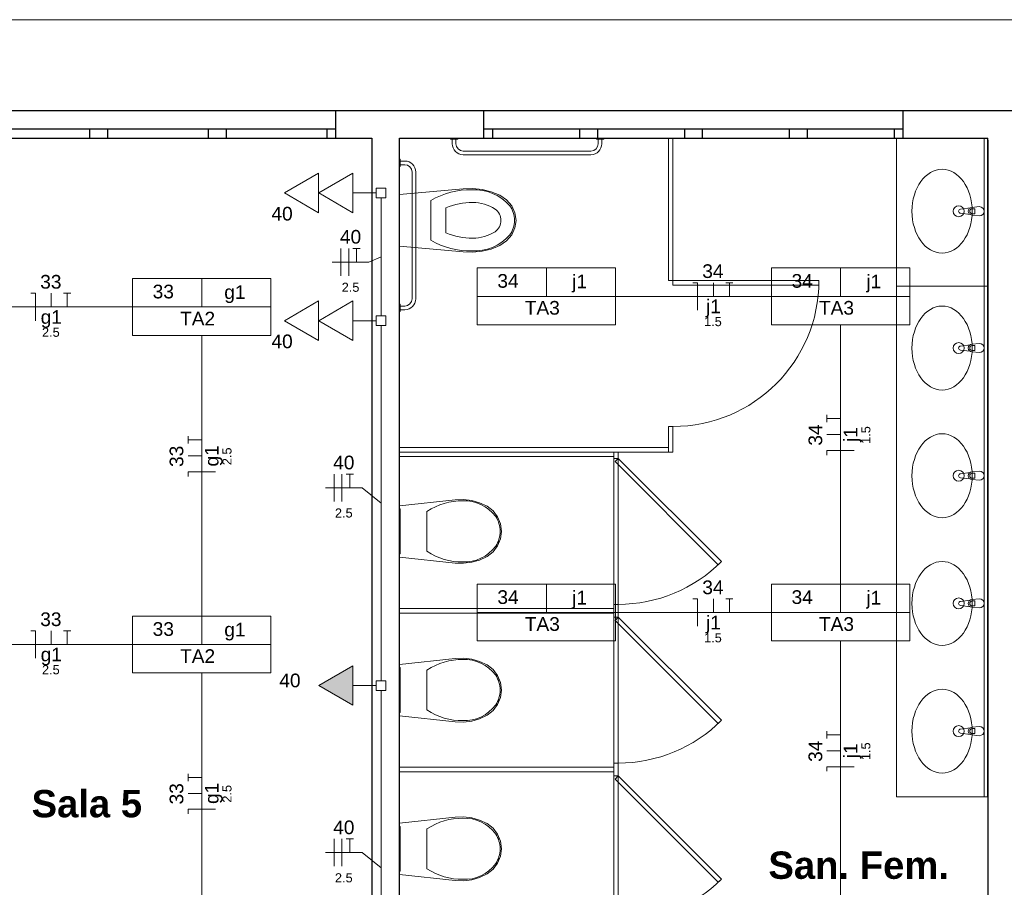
# Model space of a CAD drawing. Header units: millimetres. Extents: x 55082 to 85113, y -5867 to -946.
# Tile 30 of 77: x 58268 to 58808, y -3458 to -2982. Entities that reach past the tile are written whole.
import ezdxf

# ---------------------------------------------------------------- set-up
doc = ezdxf.new("R2010")
doc.units = ezdxf.units.MM
doc.header["$MEASUREMENT"] = 0
for name, color, linetype, lineweight in [('EL-Condutos', 5, 'Continuous', 20), ('EL-Fios (Fase 1)', 7, 'Continuous', 5), ('EL-Fios (Fase 2)', 7, 'Continuous', 5), ('EL-Fios (Neutro)', 7, 'Continuous', 5), ('EL-Fios (Retorno)', 7, 'Continuous', 5), ('EL-Fios (Terra)', 7, 'Continuous', 5), ('EL-Textos fios', 7, 'Continuous', 20), ('FINA', 8, 'Continuous', 5), ('HIDRO', 251, 'Continuous', 13), ('P-SIMBOL', 5, 'Continuous', 20), ('Textos', 7, 'Continuous', 5)]:
    doc.layers.add(name, color=color, linetype=linetype, lineweight=lineweight)
doc.styles.add('Arial', font='arial.ttf')
doc.styles.add('ArialN', font='arialbd.ttf')

msp = doc.modelspace()

# ---------------------------------------------------------------- hatches: boundary and pattern name
at = {"layer": 'P-SIMBOL', "linetype": 'Continuous'}
msp.add_hatch(color=256, dxfattribs=at).paths.add_polyline_path([(58450.77, -3336.32), (58432.02, -3347.14), (58450.77, -3357.97)])

# ---------------------------------------------------------------- linework, layer by layer
for p, q in [((58752.48, -3032.14), (55586.23, -3032.14)), ((58441.44, -3047.14), (58441.44, -3032.14)), ((58441.44, -3047.14), (58441.44, -3032.14)), ((58522.48, -3047.14), (58522.48, -3032.14)), ((58522.48, -3047.14), (58522.48, -3032.14)), ((58752.48, -3047.14), (58752.48, -3032.14)), ((58752.48, -3047.14), (58752.48, -3032.14)), ((58441.44, -3042.14), (57921.44, -3042.14)), ((58306.44, -3042.14), (58306.44, -3047.14)), ((58316.44, -3047.14), (58316.44, -3042.14)), ((58371.44, -3042.14), (58371.44, -3047.14)), ((58381.44, -3047.14), (58381.44, -3042.14)), ((58436.44, -3042.14), (58436.44, -3047.14)), ((58752.48, -3042.14), (58522.48, -3042.14)), ((58527.48, -3047.14), (58527.48, -3042.14)), ((58574.98, -3042.14), (58574.98, -3047.14)), ((58584.98, -3047.14), (58584.98, -3042.14)), ((58632.48, -3042.14), (58632.48, -3047.14)), ((58642.48, -3047.14), (58642.48, -3042.14)), ((58689.98, -3042.14), (58689.98, -3047.14)), ((58699.98, -3047.14), (58699.98, -3042.14)), ((58747.48, -3042.14), (58747.48, -3047.14)), ((58461.23, -3047.14), (58461.23, -3787.14)), ((58798.73, -3408.14), (58798.73, -3047.14)), ((58476.23, -3221.64), (58476.23, -3216.64)), ((58476.23, -3307.39), (58476.23, -3304.89)), ((58476.23, -3394.39), (58476.23, -3391.89))]:
    msp.add_line(p, q)
for points in [[(58859.98, -3032.14), (58752.48, -3032.14)], [(57901.23, -3047.14), (58461.23, -3047.14)], [(58476.23, -3047.14), (58798.73, -3047.14)], [(58476.23, -3567.14), (58476.23, -3047.14)], [(58798.73, -3048.14), (58798.73, -3567.14)]]:
    msp.add_lwpolyline(points)
at = {"layer": 'EL-Condutos', "linetype": 'Continuous', "ltscale": 50}
for points in [[(58466.23, -3144.53), (58466.23, -3141.47), (58466.23, -3138.6), (58466.23, -3135.9), (58466.23, -3133.36), (58466.23, -3130.96), (58466.23, -3128.7), (58466.23, -3126.56), (58466.23, -3124.53), (58466.23, -3122.59), (58466.23, -3120.72), (58466.23, -3118.93), (58466.23, -3117.19), (58466.23, -3115.48), (58466.23, -3113.81), (58466.23, -3112.14), (58466.23, -3110.48), (58466.23, -3108.81), (58466.23, -3107.1), (58466.23, -3105.36), (58466.23, -3103.56), (58466.23, -3101.7), (58466.23, -3099.76), (58466.23, -3097.73), (58466.23, -3095.58), (58466.23, -3093.32), (58466.23, -3090.93), (58466.23, -3088.39), (58466.23, -3085.69), (58466.23, -3082.82), (58466.23, -3079.76)], [(58680.14, -3133.81), (58676.71, -3133.81), (58673.39, -3133.81), (58670.2, -3133.81), (58667.1, -3133.81), (58664.1, -3133.81), (58661.19, -3133.81), (58658.36, -3133.81), (58655.6, -3133.81), (58652.89, -3133.81), (58650.24, -3133.81), (58647.64, -3133.81), (58645.07, -3133.81), (58642.52, -3133.81), (58639.99, -3133.81), (58637.48, -3133.81), (58634.96, -3133.81), (58632.43, -3133.81), (58629.88, -3133.81), (58627.31, -3133.81), (58624.71, -3133.81), (58622.06, -3133.81), (58619.36, -3133.81), (58616.59, -3133.81), (58613.76, -3133.81), (58610.85, -3133.81), (58607.85, -3133.81), (58604.75, -3133.81), (58601.56, -3133.81), (58598.24, -3133.81), (58594.81, -3133.81)], [(58219.17, -3139.64), (58223.76, -3139.64), (58228.17, -3139.64), (58232.4, -3139.64), (58236.47, -3139.64), (58240.4, -3139.64), (58244.2, -3139.64), (58247.87, -3139.64), (58251.44, -3139.64), (58254.92, -3139.64), (58258.31, -3139.64), (58261.64, -3139.64), (58264.92, -3139.64), (58268.15, -3139.64), (58271.36, -3139.64), (58274.56, -3139.64), (58277.75, -3139.64), (58280.96, -3139.64), (58284.2, -3139.64), (58287.48, -3139.64), (58290.81, -3139.64), (58294.2, -3139.64), (58297.68, -3139.64), (58301.25, -3139.64), (58304.92, -3139.64), (58308.72, -3139.64), (58312.64, -3139.64), (58316.72, -3139.64), (58320.95, -3139.64), (58325.36, -3139.64), (58329.95, -3139.64)], [(58466.23, -3149.79), (58466.23, -3159.13), (58466.23, -3167.88), (58466.23, -3176.08), (58466.23, -3183.78), (58466.23, -3191.01), (58466.23, -3197.83), (58466.23, -3204.26), (58466.23, -3210.36), (58466.23, -3216.16), (58466.23, -3221.71), (58466.23, -3227.05), (58466.23, -3232.22), (58466.23, -3237.27), (58466.23, -3242.23), (58466.23, -3247.14), (58466.23, -3252.06), (58466.23, -3257.02), (58466.23, -3262.07), (58466.23, -3267.24), (58466.23, -3272.58), (58466.23, -3278.13), (58466.23, -3283.93), (58466.23, -3290.03), (58466.23, -3296.46), (58466.23, -3303.27), (58466.23, -3310.51), (58466.23, -3318.21), (58466.23, -3326.41), (58466.23, -3335.16), (58466.23, -3344.5)], [(58718.1, -3291.68), (58718.1, -3285.19), (58718.1, -3279.07), (58718.1, -3273.28), (58718.1, -3267.8), (58718.1, -3262.6), (58718.1, -3257.65), (58718.1, -3252.94), (58718.1, -3248.44), (58718.1, -3244.11), (58718.1, -3239.93), (58718.1, -3235.89), (58718.1, -3231.95), (58718.1, -3228.08), (58718.1, -3224.27), (58718.1, -3220.48), (58718.1, -3216.69), (58718.1, -3212.87), (58718.1, -3209.01), (58718.1, -3205.07), (58718.1, -3201.02), (58718.1, -3196.85), (58718.1, -3192.52), (58718.1, -3188.01), (58718.1, -3183.3), (58718.1, -3178.36), (58718.1, -3173.16), (58718.1, -3167.68), (58718.1, -3161.89), (58718.1, -3155.76), (58718.1, -3149.28)], [(58367.89, -3155.34), (58367.89, -3162.35), (58367.89, -3168.98), (58367.89, -3175.24), (58367.89, -3181.16), (58367.89, -3186.77), (58367.89, -3192.11), (58367.89, -3197.19), (58367.89, -3202.05), (58367.89, -3206.72), (58367.89, -3211.21), (58367.89, -3215.57), (58367.89, -3219.81), (58367.89, -3223.97), (58367.89, -3228.07), (58367.89, -3232.14), (58367.89, -3236.22), (58367.89, -3240.32), (58367.89, -3244.48), (58367.89, -3248.72), (58367.89, -3253.08), (58367.89, -3257.57), (58367.89, -3262.24), (58367.89, -3267.1), (58367.89, -3272.18), (58367.89, -3277.51), (58367.89, -3283.13), (58367.89, -3289.05), (58367.89, -3295.31), (58367.89, -3301.94), (58367.89, -3308.95)], [(58680.14, -3307.14), (58676.71, -3307.14), (58673.39, -3307.14), (58670.2, -3307.14), (58667.1, -3307.14), (58664.1, -3307.14), (58661.19, -3307.14), (58658.36, -3307.14), (58655.6, -3307.14), (58652.89, -3307.14), (58650.24, -3307.14), (58647.64, -3307.14), (58645.07, -3307.14), (58642.52, -3307.14), (58639.99, -3307.14), (58637.48, -3307.14), (58634.96, -3307.14), (58632.43, -3307.14), (58629.88, -3307.14), (58627.31, -3307.14), (58624.71, -3307.14), (58622.06, -3307.14), (58619.36, -3307.14), (58616.59, -3307.14), (58613.76, -3307.14), (58610.85, -3307.14), (58607.85, -3307.14), (58604.75, -3307.14), (58601.56, -3307.14), (58598.24, -3307.14), (58594.81, -3307.14)], [(58329.95, -3324.64), (58325.36, -3324.64), (58320.95, -3324.64), (58316.72, -3324.64), (58312.64, -3324.64), (58308.72, -3324.64), (58304.92, -3324.64), (58301.25, -3324.64), (58297.68, -3324.64), (58294.2, -3324.64), (58290.81, -3324.64), (58287.48, -3324.64), (58284.2, -3324.64), (58280.96, -3324.64), (58277.75, -3324.64), (58274.56, -3324.64), (58271.36, -3324.64), (58268.15, -3324.64), (58264.92, -3324.64), (58261.64, -3324.64), (58258.31, -3324.64), (58254.92, -3324.64), (58251.44, -3324.64), (58247.87, -3324.64), (58244.2, -3324.64), (58240.4, -3324.64), (58236.47, -3324.64), (58232.4, -3324.64), (58228.17, -3324.64), (58223.76, -3324.64), (58219.17, -3324.64)], [(58718.1, -3465.01), (58718.1, -3458.53), (58718.1, -3452.4), (58718.1, -3446.61), (58718.1, -3441.13), (58718.1, -3435.93), (58718.1, -3430.99), (58718.1, -3426.28), (58718.1, -3421.77), (58718.1, -3417.44), (58718.1, -3413.27), (58718.1, -3409.22), (58718.1, -3405.28), (58718.1, -3401.41), (58718.1, -3397.6), (58718.1, -3393.81), (58718.1, -3390.02), (58718.1, -3386.21), (58718.1, -3382.34), (58718.1, -3378.4), (58718.1, -3374.35), (58718.1, -3370.18), (58718.1, -3365.85), (58718.1, -3361.35), (58718.1, -3356.63), (58718.1, -3351.69), (58718.1, -3346.49), (58718.1, -3341.01), (58718.1, -3335.22), (58718.1, -3329.09), (58718.1, -3322.61)], [(58367.89, -3493.95), (58367.89, -3486.94), (58367.89, -3480.31), (58367.89, -3474.05), (58367.89, -3468.13), (58367.89, -3462.51), (58367.89, -3457.18), (58367.89, -3452.1), (58367.89, -3447.24), (58367.89, -3442.57), (58367.89, -3438.08), (58367.89, -3433.72), (58367.89, -3429.48), (58367.89, -3425.32), (58367.89, -3421.22), (58367.89, -3417.14), (58367.89, -3413.07), (58367.89, -3408.97), (58367.89, -3404.81), (58367.89, -3400.57), (58367.89, -3396.21), (58367.89, -3391.72), (58367.89, -3387.05), (58367.89, -3382.19), (58367.89, -3377.11), (58367.89, -3371.77), (58367.89, -3366.16), (58367.89, -3360.24), (58367.89, -3353.98), (58367.89, -3347.35), (58367.89, -3340.34)], [(58466.23, -3349.79), (58466.23, -3359.13), (58466.23, -3367.88), (58466.23, -3376.08), (58466.23, -3383.78), (58466.23, -3391.01), (58466.23, -3397.83), (58466.23, -3404.26), (58466.23, -3410.36), (58466.23, -3416.16), (58466.23, -3421.71), (58466.23, -3427.05), (58466.23, -3432.22), (58466.23, -3437.27), (58466.23, -3442.23), (58466.23, -3447.14), (58466.23, -3452.06), (58466.23, -3457.02), (58466.23, -3462.07), (58466.23, -3467.24), (58466.23, -3472.58), (58466.23, -3478.13), (58466.23, -3483.93), (58466.23, -3490.03), (58466.23, -3496.46), (58466.23, -3503.27), (58466.23, -3510.51), (58466.23, -3518.21), (58466.23, -3526.41), (58466.23, -3535.16), (58466.23, -3544.5)]]:
    msp.add_spline(points, degree=3, dxfattribs=at)
at = {"layer": 'EL-Fios (Fase 1)'}
for p, q in [((58444.2, -3122.49), (58444.2, -3107.49)), ((58440.49, -3246.22), (58440.49, -3231.22)), ((58440.49, -3446.22), (58440.49, -3431.22))]:
    msp.add_line(p, q, dxfattribs=at)
at = {"layer": 'EL-Fios (Fase 2)'}
for p, q in [((58448.48, -3122.49), (58448.48, -3107.49)), ((58444.78, -3246.22), (58444.78, -3231.22)), ((58444.78, -3446.22), (58444.78, -3431.22))]:
    msp.add_line(p, q, dxfattribs=at)
at = {"layer": 'EL-Fios (Neutro)'}
for p, q in [((58637.12, -3126.31), (58639.62, -3126.31)), ((58639.62, -3141.31), (58639.62, -3126.31)), ((58274.2, -3132.14), (58276.7, -3132.14)), ((58276.7, -3147.14), (58276.7, -3132.14)), ((58725.6, -3218.33), (58710.6, -3218.33)), ((58710.6, -3220.83), (58710.6, -3218.33)), ((58375.39, -3230), (58360.39, -3230)), ((58360.39, -3232.5), (58360.39, -3230)), ((58637.12, -3299.64), (58639.62, -3299.64)), ((58639.62, -3314.64), (58639.62, -3299.64)), ((58274.2, -3317.14), (58276.7, -3317.14)), ((58276.7, -3332.14), (58276.7, -3317.14)), ((58725.6, -3391.67), (58710.6, -3391.67)), ((58710.6, -3394.17), (58710.6, -3391.67)), ((58375.39, -3415), (58360.39, -3415)), ((58360.39, -3417.5), (58360.39, -3415))]:
    msp.add_line(p, q, dxfattribs=at)
at = {"layer": 'EL-Fios (Retorno)'}
for p, q in [((58648.37, -3133.81), (58648.37, -3126.31)), ((58285.45, -3139.64), (58285.45, -3132.14)), ((58718.1, -3209.58), (58710.6, -3209.58)), ((58367.89, -3221.25), (58360.39, -3221.25)), ((58648.37, -3307.14), (58648.37, -3299.64)), ((58285.45, -3324.64), (58285.45, -3317.14)), ((58718.1, -3382.92), (58710.6, -3382.92)), ((58367.89, -3406.25), (58360.39, -3406.25))]:
    msp.add_line(p, q, dxfattribs=at)
at = {"layer": 'EL-Fios (Terra)'}
for points in [[(58452.77, -3114.99), (58452.77, -3107.49), (58450.77, -3107.49), (58454.77, -3107.49)], [(58657.12, -3133.81), (58657.12, -3126.31), (58655.12, -3126.31), (58659.12, -3126.31)], [(58294.2, -3139.64), (58294.2, -3132.14), (58292.2, -3132.14), (58296.2, -3132.14)], [(58718.1, -3200.83), (58710.6, -3200.83), (58710.6, -3202.83), (58710.6, -3198.83)], [(58367.89, -3212.5), (58360.39, -3212.5), (58360.39, -3214.5), (58360.39, -3210.5)], [(58449.06, -3238.72), (58449.06, -3231.22), (58447.06, -3231.22), (58451.06, -3231.22)], [(58657.12, -3307.14), (58657.12, -3299.64), (58655.12, -3299.64), (58659.12, -3299.64)], [(58294.2, -3324.64), (58294.2, -3317.14), (58292.2, -3317.14), (58296.2, -3317.14)], [(58718.1, -3374.17), (58710.6, -3374.17), (58710.6, -3376.17), (58710.6, -3372.17)], [(58367.89, -3397.5), (58360.39, -3397.5), (58360.39, -3399.5), (58360.39, -3395.5)], [(58449.06, -3438.72), (58449.06, -3431.22), (58447.06, -3431.22), (58451.06, -3431.22)]]:
    msp.add_lwpolyline(points, dxfattribs=at)
at = {"layer": 'EL-Textos fios'}
for p, q in [((58466.23, -3112.14), (58459.59, -3114.99)), ((58439.37, -3114.99), (58459.59, -3114.99)), ((58435.66, -3238.72), (58455.89, -3238.72)), ((58466.23, -3247.14), (58455.89, -3238.72)), ((58435.66, -3438.72), (58455.89, -3438.72)), ((58466.23, -3447.14), (58455.89, -3438.72))]:
    msp.add_line(p, q, dxfattribs=at)
at = {"layer": 'FINA'}
for p, q in [((58504.23, -3047.64), (58504.23, -3047.14)), ((58504.23, -3047.14), (58508.23, -3047.14)), ((58508.23, -3047.64), (58504.23, -3047.64)), ((58505.23, -3050.14), (58505.23, -3047.64)), ((58507.23, -3047.64), (58507.23, -3050.14)), ((58508.23, -3047.14), (58508.23, -3047.64)), ((58584.23, -3047.14), (58588.23, -3047.14)), ((58584.23, -3047.64), (58584.23, -3047.14)), ((58588.23, -3047.64), (58584.23, -3047.64)), ((58585.23, -3050.14), (58585.23, -3047.64)), ((58587.23, -3047.64), (58587.23, -3050.14)), ((58588.23, -3047.14), (58588.23, -3047.64)), ((58623.73, -3047.14), (58623.73, -3125.15)), ((58626.23, -3047.14), (58626.23, -3127.65)), ((58748.73, -3408.14), (58748.73, -3047.14)), ((58796.73, -3408.14), (58796.73, -3047.14)), ((58511.23, -3054.14), (58581.23, -3054.14)), ((58476.23, -3058.64), (58476.73, -3058.64)), ((58476.23, -3062.64), (58476.23, -3058.64)), ((58476.73, -3058.64), (58476.73, -3062.64)), ((58476.73, -3059.64), (58479.23, -3059.64)), ((58581.23, -3056.14), (58511.23, -3056.14)), ((58476.73, -3062.64), (58476.23, -3062.64)), ((58479.23, -3061.64), (58476.73, -3061.64)), ((58483.23, -3135.14), (58483.23, -3065.64)), ((58485.23, -3065.64), (58485.23, -3135.14)), ((58706.23, -3125.15), (58623.73, -3125.15)), ((58706.23, -3127.65), (58626.23, -3127.65)), ((58706.23, -3125.15), (58706.23, -3127.65)), ((58748.73, -3128.14), (58798.73, -3128.14)), ((58476.23, -3138.14), (58476.73, -3138.14)), ((58476.23, -3142.14), (58476.23, -3138.14)), ((58476.73, -3138.14), (58476.73, -3142.14)), ((58476.73, -3139.14), (58479.23, -3139.14)), ((58479.23, -3141.14), (58476.73, -3141.14)), ((58476.73, -3142.14), (58476.23, -3142.14)), ((58623.73, -3205.15), (58626.23, -3205.15)), ((58623.73, -3219.14), (58623.73, -3205.15)), ((58626.23, -3205.15), (58626.23, -3219.14)), ((58476.23, -3216.64), (58623.73, -3216.64)), ((58626.23, -3219.14), (58476.23, -3219.14)), ((58593.73, -3221.64), (58476.23, -3221.64)), ((58593.73, -3222.64), (58593.73, -3219.14)), ((58596.23, -3219.14), (58596.23, -3222.64)), ((58596.23, -3222.64), (58593.73, -3222.64)), ((58593.73, -3222.64), (58593.73, -3302.64)), ((58594.46, -3224.41), (58596.23, -3222.64)), ((58651.03, -3280.98), (58594.46, -3224.41)), ((58596.23, -3222.64), (58652.79, -3279.21)), ((58596.23, -3222.64), (58596.23, -3302.64)), ((58652.79, -3279.21), (58651.03, -3280.98)), ((58593.73, -3302.64), (58596.23, -3302.64)), ((58593.73, -3309.64), (58593.73, -3302.64)), ((58596.23, -3302.64), (58596.23, -3309.64)), ((58476.23, -3304.89), (58593.73, -3304.89)), ((58593.73, -3307.39), (58476.23, -3307.39)), ((58596.23, -3309.64), (58593.73, -3309.64)), ((58593.73, -3309.64), (58593.73, -3389.64)), ((58594.46, -3311.41), (58596.23, -3309.64)), ((58651.03, -3367.98), (58594.46, -3311.41)), ((58596.23, -3309.64), (58652.79, -3366.21)), ((58596.23, -3309.64), (58596.23, -3389.64)), ((58652.79, -3366.21), (58651.03, -3367.98)), ((58476.23, -3391.89), (58593.73, -3391.89)), ((58593.73, -3394.39), (58476.23, -3394.39)), ((58593.73, -3389.64), (58596.23, -3389.64)), ((58593.73, -3396.64), (58593.73, -3389.64)), ((58596.23, -3389.64), (58596.23, -3396.64)), ((58596.23, -3396.64), (58593.73, -3396.64)), ((58593.73, -3396.64), (58593.73, -3476.64)), ((58594.46, -3398.41), (58596.23, -3396.64)), ((58651.03, -3454.98), (58594.46, -3398.41)), ((58596.23, -3396.64), (58652.79, -3453.21)), ((58596.23, -3396.64), (58596.23, -3476.64)), ((58748.73, -3408.14), (58798.73, -3408.14)), ((58652.79, -3453.21), (58651.03, -3454.98))]:
    msp.add_line(p, q, dxfattribs=at)
msp.add_lwpolyline([(59696.23, -3032.14), (59696.23, -2982.14), (55586.23, -2982.14), (55586.23, -3032.14)], dxfattribs=at)
for points in [[(57901.23, -3047.14), (57901.23, -3787.14), (58461.23, -3787.14), (58461.23, -3047.14)], [(58476.23, -3047.14), (58476.23, -3567.14), (58798.73, -3567.14), (58798.73, -3047.14)]]:
    msp.add_lwpolyline(points, close=True, dxfattribs=at)
for centre, radius, start, end in [((58511.23, -3050.14), 6, 180, 270), ((58511.23, -3050.14), 4, 180, 270), ((58581.23, -3050.14), 6, 270, 0), ((58581.23, -3050.14), 4, 270, 0), ((58479.23, -3065.64), 6, 0, 90), ((58479.23, -3065.64), 4, 0, 90), ((58626.23, -3125.15), 80, 270, 0), ((58479.23, -3135.14), 6, 270, 0), ((58479.23, -3135.14), 4, 270, 0), ((58596.23, -3222.64), 80, 270, 315), ((58596.23, -3309.64), 80, 270, 315), ((58596.23, -3396.64), 80, 270, 315)]:
    msp.add_arc(centre, radius, start, end, dxfattribs=at)
at = {"layer": 'HIDRO', "linetype": 'Continuous', "lineweight": 0}
for p, q in [((58511.26, -3074.81), (58476.23, -3078.05)), ((58516.43, -3074.65), (58511.26, -3074.81)), ((58521.57, -3075.2), (58516.43, -3074.65)), ((58526.54, -3076.44), (58521.57, -3075.2)), ((58476.23, -3078.05), (58476.23, -3106.24)), ((58493.53, -3081.25), (58493.53, -3103.04)), ((58531.24, -3078.34), (58526.54, -3076.44)), ((58534.96, -3080.9), (58531.24, -3078.34)), ((58537.81, -3084.21), (58534.96, -3080.9)), ((58501.78, -3085.27), (58501.78, -3099.02)), ((58539.6, -3088.04), (58537.81, -3084.21)), ((58783.79, -3086.03), (58789.08, -3085.37)), ((58790.03, -3085.04), (58794.23, -3084.64)), ((58791.73, -3085.78), (58790.25, -3085.78)), ((58791.73, -3088.5), (58791.73, -3085.78)), ((58540.23, -3092.14), (58539.6, -3088.04)), ((58539.6, -3096.25), (58540.23, -3092.14)), ((58789.08, -3088.92), (58783.79, -3088.25)), ((58794.23, -3089.64), (58790.03, -3089.24)), ((58790.25, -3088.5), (58791.73, -3088.5)), ((58537.81, -3100.08), (58539.6, -3096.25)), ((58531.24, -3105.94), (58534.96, -3103.38)), ((58534.96, -3103.38), (58537.81, -3100.08)), ((58476.23, -3106.24), (58511.26, -3109.48)), ((58521.57, -3109.09), (58526.54, -3107.85)), ((58526.54, -3107.85), (58531.24, -3105.94)), ((58511.26, -3109.48), (58516.43, -3109.64)), ((58516.43, -3109.64), (58521.57, -3109.09)), ((58783.79, -3161.03), (58789.08, -3160.37)), ((58790.03, -3160.04), (58794.23, -3159.64)), ((58791.73, -3160.78), (58790.25, -3160.78)), ((58791.73, -3163.5), (58791.73, -3160.78)), ((58789.08, -3163.92), (58783.79, -3163.25)), ((58794.23, -3164.64), (58790.03, -3164.24)), ((58790.25, -3163.5), (58791.73, -3163.5)), ((58783.79, -3231.03), (58789.08, -3230.37)), ((58790.03, -3230.04), (58794.23, -3229.64)), ((58791.73, -3230.78), (58790.25, -3230.78)), ((58791.73, -3233.5), (58791.73, -3230.78)), ((58789.08, -3233.92), (58783.79, -3233.25)), ((58794.23, -3234.64), (58790.03, -3234.24)), ((58790.25, -3233.5), (58791.73, -3233.5)), ((58476.23, -3248.55), (58506.88, -3245.31)), ((58476.23, -3276.74), (58476.23, -3248.55)), ((58506.88, -3245.31), (58511.41, -3245.15)), ((58511.41, -3245.15), (58515.9, -3245.7)), ((58515.9, -3245.7), (58520.25, -3246.94)), ((58520.25, -3246.94), (58524.36, -3248.84)), ((58524.36, -3248.84), (58527.61, -3251.4)), ((58476.23, -3250.34), (58476.73, -3250.34)), ((58476.73, -3250.34), (58476.73, -3274.94)), ((58491.37, -3273.54), (58491.37, -3251.75)), ((58527.61, -3251.4), (58530.11, -3254.71)), ((58530.11, -3254.71), (58531.68, -3258.54)), ((58531.68, -3258.54), (58532.23, -3262.64)), ((58532.23, -3262.64), (58531.68, -3266.75)), ((58530.11, -3270.58), (58527.61, -3273.88)), ((58531.68, -3266.75), (58530.11, -3270.58)), ((58476.73, -3274.94), (58476.23, -3274.94)), ((58527.61, -3273.88), (58524.36, -3276.44)), ((58506.88, -3279.98), (58476.23, -3276.74)), ((58511.41, -3280.14), (58506.88, -3279.98)), ((58515.9, -3279.59), (58511.41, -3280.14)), ((58520.25, -3278.35), (58515.9, -3279.59)), ((58524.36, -3276.44), (58520.25, -3278.35)), ((58783.79, -3301.03), (58789.08, -3300.37)), ((58790.03, -3300.04), (58794.23, -3299.64)), ((58791.73, -3300.78), (58790.25, -3300.78)), ((58791.73, -3303.5), (58791.73, -3300.78)), ((58789.08, -3303.92), (58783.79, -3303.25)), ((58794.23, -3304.64), (58790.03, -3304.24)), ((58790.25, -3303.5), (58791.73, -3303.5)), ((58476.23, -3335.55), (58506.88, -3332.31)), ((58506.88, -3332.31), (58511.41, -3332.15)), ((58511.41, -3332.15), (58515.9, -3332.7)), ((58515.9, -3332.7), (58520.25, -3333.94)), ((58520.25, -3333.94), (58524.36, -3335.84)), ((58476.23, -3363.74), (58476.23, -3335.55)), ((58476.23, -3337.34), (58476.73, -3337.34)), ((58476.73, -3337.34), (58476.73, -3361.94)), ((58491.37, -3360.54), (58491.37, -3338.75)), ((58524.36, -3335.84), (58527.61, -3338.4)), ((58527.61, -3338.4), (58530.11, -3341.71)), ((58530.11, -3341.71), (58531.68, -3345.54)), ((58531.68, -3345.54), (58532.23, -3349.64)), ((58532.23, -3349.64), (58531.68, -3353.75)), ((58531.68, -3353.75), (58530.11, -3357.58)), ((58476.73, -3361.94), (58476.23, -3361.94)), ((58527.61, -3360.88), (58524.36, -3363.44)), ((58530.11, -3357.58), (58527.61, -3360.88)), ((58506.88, -3366.98), (58476.23, -3363.74)), ((58511.41, -3367.14), (58506.88, -3366.98)), ((58515.9, -3366.59), (58511.41, -3367.14)), ((58520.25, -3365.35), (58515.9, -3366.59)), ((58524.36, -3363.44), (58520.25, -3365.35)), ((58783.79, -3371.03), (58789.08, -3370.37)), ((58789.08, -3373.92), (58783.79, -3373.25)), ((58790.03, -3370.04), (58794.23, -3369.64)), ((58791.73, -3370.78), (58790.25, -3370.78)), ((58791.73, -3373.5), (58791.73, -3370.78)), ((58794.23, -3374.64), (58790.03, -3374.24)), ((58790.25, -3373.5), (58791.73, -3373.5)), ((58476.23, -3422.55), (58506.88, -3419.31)), ((58506.88, -3419.31), (58511.41, -3419.15)), ((58511.41, -3419.15), (58515.9, -3419.7)), ((58515.9, -3419.7), (58520.25, -3420.94)), ((58520.25, -3420.94), (58524.36, -3422.84)), ((58476.23, -3450.74), (58476.23, -3422.55)), ((58476.23, -3424.34), (58476.73, -3424.34)), ((58476.73, -3424.34), (58476.73, -3448.94)), ((58491.37, -3447.54), (58491.37, -3425.75)), ((58524.36, -3422.84), (58527.61, -3425.4)), ((58527.61, -3425.4), (58530.11, -3428.71)), ((58530.11, -3428.71), (58531.68, -3432.54)), ((58531.68, -3432.54), (58532.23, -3436.64)), ((58532.23, -3436.64), (58531.68, -3440.75)), ((58531.68, -3440.75), (58530.11, -3444.58)), ((58527.61, -3447.88), (58524.36, -3450.44)), ((58530.11, -3444.58), (58527.61, -3447.88)), ((58476.73, -3448.94), (58476.23, -3448.94)), ((58506.88, -3453.98), (58476.23, -3450.74)), ((58511.41, -3454.14), (58506.88, -3453.98)), ((58515.9, -3453.59), (58511.41, -3454.14)), ((58520.25, -3452.35), (58515.9, -3453.59)), ((58524.36, -3450.44), (58520.25, -3452.35))]:
    msp.add_line(p, q, dxfattribs=at)
for centre in [(58782.83, -3087.14), (58782.83, -3162.14), (58782.83, -3232.14), (58782.83, -3302.14), (58782.83, -3372.14)]:
    msp.add_circle(centre, 3, dxfattribs=at)
for centre, radius, start, end in [((58783.92, -3087.14), 1.12, 97.1389, 262.8611), ((58790.22, -3087.14), 2.11, 95.1696, 264.8304), ((58790.25, -3087.14), 1.36, 90, 270), ((58794.23, -3087.14), 2.5, 270, 90), ((58783.92, -3162.14), 1.12, 97.1389, 262.8611), ((58790.22, -3162.14), 2.11, 95.1696, 264.8304), ((58790.25, -3162.14), 1.36, 90, 270), ((58794.23, -3162.14), 2.5, 270, 90), ((58783.92, -3232.14), 1.12, 97.1389, 262.8611), ((58790.22, -3232.14), 2.11, 95.1696, 264.8304), ((58790.25, -3232.14), 1.36, 90, 270), ((58794.23, -3232.14), 2.5, 270, 90), ((58783.92, -3302.14), 1.12, 97.1389, 262.8611), ((58790.22, -3302.14), 2.11, 95.1696, 264.8304), ((58790.25, -3302.14), 1.36, 90, 270), ((58794.23, -3302.14), 2.5, 270, 90), ((58783.92, -3372.14), 1.12, 97.1389, 262.8611), ((58790.22, -3372.14), 2.11, 95.1696, 264.8304), ((58790.25, -3372.14), 1.36, 90, 270), ((58794.23, -3372.14), 2.5, 270, 90)]:
    msp.add_arc(centre, radius, start, end, dxfattribs=at)
for centre in [(58773.73, -3087.14), (58773.73, -3162.14), (58773.73, -3232.14), (58773.73, -3302.14), (58773.73, -3372.14)]:
    msp.add_ellipse(centre, major_axis=(0, -23), ratio=0.717391, dxfattribs=at)
for centre, major_axis, ratio, start_param, end_param in [((58515.02, -3117.95), (42.55, 0), 1, 1.547166, 2.100473), ((58517.46, -3101.09), (25.71, 0), 1, 0.725629, 1.626562), ((58515.99, -3118.59), (36.24, 0), 1, 1.557886, 1.973846), ((58516.38, -3105.64), (23.28, 0), 1, 1.009601, 1.567546), ((58524.11, -3092.23), (7.83, 0), 1, 0.010385, 0.933398), ((58525.5, -3092.23), (13.86, 0), 1, 0.005857, 0.632207), ((58524.11, -3092.06), (7.83, 0), 1, 5.349788, 6.272801), ((58525.5, -3092.06), (13.86, 0), 1, 5.650978, 6.277328), ((58515.02, -3066.33), (42.55, 0), 1, 4.182712, 4.73602), ((58515.99, -3065.7), (36.24, 0), 1, 4.309339, 4.725299), ((58517.46, -3083.2), (25.71, 0), 1, 4.656623, 5.557556), ((58516.38, -3078.65), (23.28, 0), 1, 4.71564, 5.273584), ((58510.17, -3288.45), (0, -42.53), 0.875546, 3.117977, 3.670998), ((58512.3, -3271.59), (0, -25.69), 0.875546, 2.296735, 3.197324), ((58519.34, -3262.73), (0, -13.85), 0.875546, 1.576657, 2.203301), ((58519.34, -3262.56), (0, -13.85), 0.875546, 0.938291, 1.564935), ((58510.17, -3236.83), (0, -42.53), 0.875546, 5.75378, 6.306802), ((58512.3, -3253.7), (0, -25.69), 0.875546, 6.227454, 7.128042), ((58510.17, -3375.45), (0, -42.53), 0.875546, 3.117977, 3.670998), ((58512.3, -3358.59), (0, -25.69), 0.875546, 2.296735, 3.197324), ((58519.34, -3349.73), (0, -13.85), 0.875546, 1.576657, 2.203301), ((58519.34, -3349.56), (0, -13.85), 0.875546, 0.938291, 1.564935), ((58510.17, -3323.83), (0, -42.53), 0.875546, 5.75378, 6.306802), ((58512.3, -3340.7), (0, -25.69), 0.875546, 6.227454, 7.128042), ((58510.17, -3462.45), (0, -42.53), 0.875546, 3.117977, 3.670998), ((58512.3, -3445.59), (0, -25.69), 0.875546, 2.296735, 3.197324), ((58519.34, -3436.73), (0, -13.85), 0.875546, 1.576657, 2.203301), ((58519.34, -3436.56), (0, -13.85), 0.875546, 0.938291, 1.564935), ((58510.17, -3410.83), (0, -42.53), 0.875546, 5.75378, 6.306802), ((58512.3, -3427.7), (0, -25.69), 0.875546, 6.227454, 7.128042)]:
    msp.add_ellipse(centre, major_axis=major_axis, ratio=ratio, start_param=start_param, end_param=end_param, dxfattribs=at)
at = {"layer": 'P-SIMBOL'}
for p, q in [((58413.24, -3077.14), (58431.99, -3066.31)), ((58431.99, -3066.31), (58431.99, -3087.96)), ((58432.02, -3077.14), (58450.77, -3066.32)), ((58450.77, -3066.32), (58450.77, -3087.97)), ((58463.57, -3079.8), (58463.57, -3074.49)), ((58463.57, -3074.49), (58468.88, -3074.49)), ((58468.88, -3074.49), (58468.88, -3079.8)), ((58431.99, -3087.96), (58413.24, -3077.14)), ((58450.77, -3087.97), (58432.02, -3077.14)), ((58450.77, -3077.14), (58463.57, -3077.14)), ((58468.88, -3079.8), (58463.57, -3079.8)), ((58518.93, -3118.24), (58518.93, -3149.38)), ((58518.93, -3118.24), (58594.78, -3118.24)), ((58556.85, -3133.81), (58556.85, -3118.24)), ((58594.78, -3118.24), (58594.78, -3149.38)), ((58680.18, -3118.24), (58680.18, -3149.38)), ((58680.18, -3118.24), (58756.03, -3118.24)), ((58718.1, -3133.81), (58718.1, -3118.24)), ((58756.03, -3118.24), (58756.03, -3149.38)), ((58329.97, -3124.08), (58329.97, -3155.21)), ((58329.97, -3124.08), (58405.82, -3124.08)), ((58367.89, -3139.64), (58367.89, -3124.08)), ((58405.82, -3124.08), (58405.82, -3155.21)), ((58518.93, -3133.81), (58594.78, -3133.81)), ((58680.18, -3133.81), (58756.03, -3133.81)), ((58329.97, -3139.64), (58405.82, -3139.64)), ((58413.24, -3147.14), (58431.99, -3136.31)), ((58431.99, -3136.31), (58431.99, -3157.96)), ((58432.02, -3147.14), (58450.77, -3136.32)), ((58450.77, -3136.32), (58450.77, -3157.97)), ((58463.57, -3149.8), (58463.57, -3144.49)), ((58463.57, -3144.49), (58468.88, -3144.49)), ((58468.88, -3144.49), (58468.88, -3149.8)), ((58431.99, -3157.96), (58413.24, -3147.14)), ((58450.77, -3157.97), (58432.02, -3147.14)), ((58450.77, -3147.14), (58463.57, -3147.14)), ((58468.88, -3149.8), (58463.57, -3149.8)), ((58518.93, -3149.38), (58594.78, -3149.38)), ((58680.18, -3149.38), (58756.03, -3149.38)), ((58329.97, -3155.21), (58405.82, -3155.21)), ((58518.93, -3291.58), (58518.93, -3322.71)), ((58518.93, -3291.58), (58594.78, -3291.58)), ((58556.85, -3307.14), (58556.85, -3291.58)), ((58594.78, -3291.58), (58594.78, -3322.71)), ((58680.18, -3291.58), (58680.18, -3322.71)), ((58680.18, -3291.58), (58756.03, -3291.58)), ((58718.1, -3307.14), (58718.1, -3291.58)), ((58756.03, -3291.58), (58756.03, -3322.71)), ((58518.93, -3307.14), (58594.78, -3307.14)), ((58680.18, -3307.14), (58756.03, -3307.14)), ((58329.97, -3309.08), (58329.97, -3340.21)), ((58329.97, -3309.08), (58405.82, -3309.08)), ((58367.89, -3324.64), (58367.89, -3309.08)), ((58405.82, -3309.08), (58405.82, -3340.21)), ((58329.97, -3324.64), (58405.82, -3324.64)), ((58518.93, -3322.71), (58594.78, -3322.71)), ((58680.18, -3322.71), (58756.03, -3322.71)), ((58329.97, -3340.21), (58405.82, -3340.21)), ((58432.02, -3347.14), (58450.77, -3336.32)), ((58450.77, -3336.32), (58450.77, -3357.97)), ((58463.57, -3349.8), (58463.57, -3344.49)), ((58463.57, -3344.49), (58468.88, -3344.49)), ((58468.88, -3344.49), (58468.88, -3349.8)), ((58450.77, -3357.97), (58432.02, -3347.14)), ((58450.77, -3347.14), (58463.57, -3347.14)), ((58468.88, -3349.8), (58463.57, -3349.8))]:
    msp.add_line(p, q, dxfattribs=at)

# ---------------------------------------------------------------- texts
at = {"layer": 'EL-Textos fios', "attachment_point": 8, "line_spacing_factor": 0.6, "style": 'Arial'}
for s, insert, char_height, width in [('40', (58449.48, -3105.01), 7.5, 23.3003), ('34', (58648.12, -3123.84), 7.5, 23.3003), ('2.5', (58449.48, -3131.39), 5, 19.4131), ('j1', (58648.37, -3145.29), 7.5, 16.3034), ('1.5', (58648.12, -3150.21), 5, 19.4131), ('40', (58445.78, -3228.74), 7.5, 23.3003), ('2.5', (58445.78, -3255.12), 5, 19.4131), ('34', (58648.12, -3297.17), 7.5, 23.3003), ('33', (58285.2, -3314.67), 7.5, 23.3003), ('j1', (58648.37, -3318.62), 7.5, 16.3034), ('1.5', (58648.12, -3323.54), 5, 19.4131), ('g1', (58285.45, -3336.12), 7.5, 23.3003), ('2.5', (58285.2, -3341.04), 5, 19.4131), ('40', (58445.78, -3428.74), 7.5, 23.3003), ('2.5', (58445.78, -3455.12), 5, 19.4131)]:
    msp.add_mtext(s, dxfattribs=dict(at, insert=insert, char_height=char_height, width=width))
for s, insert, char_height, width, rotation in [('33', (58285.2, -3129.67), 7.5, 23.3003, 0.0008), ('g1', (58285.45, -3151.12), 7.5, 23.3003, 0.0008), ('2.5', (58285.2, -3156.04), 5, 19.4131, 0.0008), ('34', (58708.13, -3209.83), 7.5, 23.3003, 90.0002), ('1.5', (58734.5, -3209.83), 5, 19.4131, 90.0002), ('j1', (58729.58, -3209.58), 7.5, 16.3034, 90.0002), ('33', (58357.92, -3221.5), 7.5, 23.3003, 90.0002), ('g1', (58379.37, -3221.25), 7.5, 23.3003, 90.0002), ('2.5', (58384.29, -3221.5), 5, 19.4131, 90.0002), ('34', (58708.13, -3383.17), 7.5, 23.3003, 90.0002), ('j1', (58729.58, -3382.92), 7.5, 16.3034, 90.0002), ('1.5', (58734.5, -3383.17), 5, 19.4131, 90.0002), ('33', (58357.92, -3406.5), 7.5, 23.3003, 90.0002), ('g1', (58379.37, -3406.25), 7.5, 23.3003, 90.0002), ('2.5', (58384.29, -3406.5), 5, 19.4131, 90.0002)]:
    msp.add_mtext(s, dxfattribs=dict(at, insert=insert, char_height=char_height, width=width, rotation=rotation))
at = {"layer": 'FINA', "char_height": 15, "attachment_point": 1, "style": 'ArialN'}
for s, insert, width in [('Sala 5', (58274.64, -3404.4), 121.1433), ('San. Fem.', (58678.52, -3438.12), 197.9726)]:
    msp.add_mtext(s, dxfattribs=dict(at, insert=insert, width=width))
at = {"layer": 'Textos', "char_height": 7.5, "attachment_point": 8, "line_spacing_factor": 0.6, "style": 'Arial'}
for s, insert, width in [('40', (58411.94, -3092.34), 23.3003), ('34', (58535.8, -3129.19), 23.3003), ('34', (58697.05, -3129.19), 23.3003), ('j1', (58575.05, -3131.66), 16.3034), ('j1', (58736.3, -3131.66), 16.3034), ('33', (58346.84, -3135.02), 23.3003), ('g1', (58386.09, -3137.49), 23.3003), ('TA3', (58554.6, -3143.94), 38.4375), ('TA3', (58715.85, -3143.94), 38.4375), ('TA2', (58365.64, -3149.77), 38.4375), ('40', (58411.94, -3162.34), 23.3003), ('34', (58535.8, -3302.52), 23.3003), ('j1', (58575.05, -3304.99), 16.3034), ('34', (58697.05, -3302.52), 23.3003), ('j1', (58736.3, -3304.99), 16.3034), ('TA3', (58554.6, -3317.27), 38.4375), ('TA3', (58715.85, -3317.27), 38.4375), ('33', (58346.84, -3320.02), 23.3003), ('g1', (58386.09, -3322.49), 23.3003), ('TA2', (58365.64, -3334.77), 38.4375), ('40', (58416.26, -3348.21), 23.3003)]:
    msp.add_mtext(s, dxfattribs=dict(at, insert=insert, width=width))

doc.saveas('drawing.dxf')
